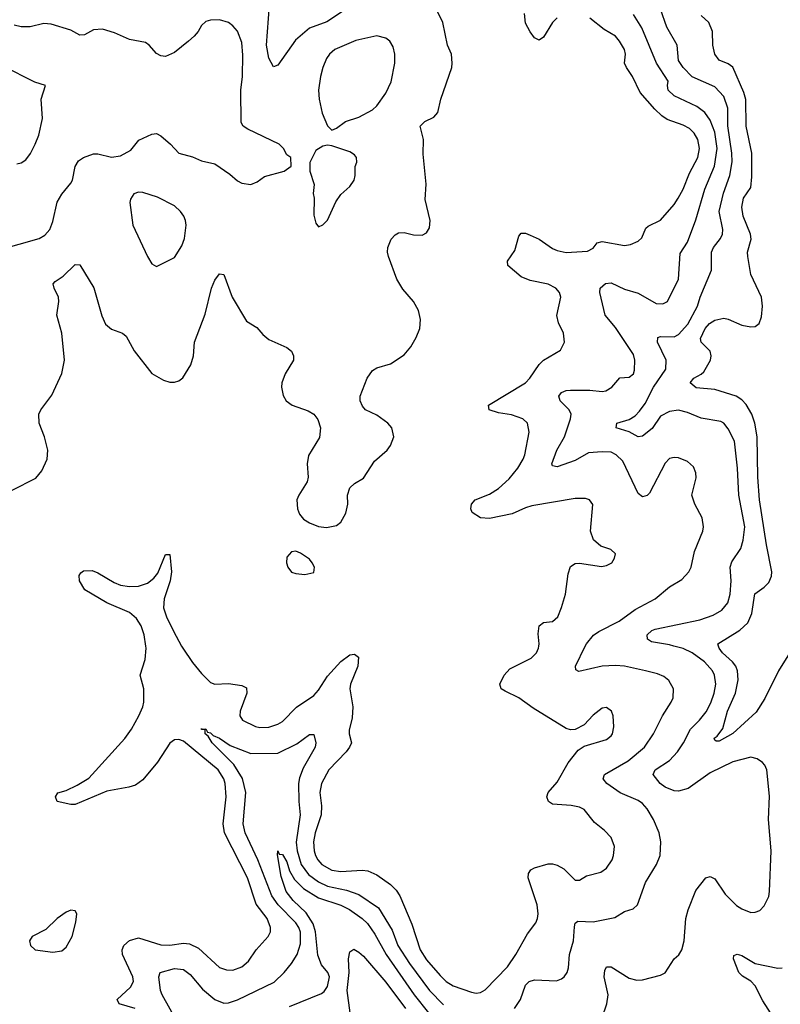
# Model space of a CAD drawing. Header units: inches. Extents: x 1649636 to 1815363, y 506543 to 641975.
# Tile 244 of 256: x 1741703 to 1745082, y 578408 to 582783. Entities that reach past the tile are written whole.
import ezdxf

# ---------------------------------------------------------------- set-up
doc = ezdxf.new("R2010")
doc.units = ezdxf.units.IN
doc.header["$MEASUREMENT"] = 0
doc.layers.add('B7547', color=7, linetype='Continuous')
doc.layers.add('B7548', color=7, linetype='Continuous')

msp = doc.modelspace()

# ---------------------------------------------------------------- linework, layer by layer
at = {"layer": 'B7547', "color": 5}
for points, elevation in [([(1742215.1, 578390), (1742144.7, 578410), (1742135.3, 578430), (1742195.7, 578484.3), (1742208.6, 578510), (1742205.6, 578530), (1742159, 578630), (1742157.4, 578650), (1742164.9, 578670), (1742190, 578692.4), (1742230, 578703.6), (1742330, 578672.2), (1742370, 578671.5), (1742430, 578679.8), (1742457.4, 578677.4), (1742497.3, 578657.3), (1742590, 578572.1), (1742620.9, 578560.9), (1742650, 578560.2), (1742690, 578574.4), (1742719.9, 578600.1), (1742753.3, 578650), (1742806.8, 578710), (1742816.5, 578730), (1742817.3, 578750), (1742802, 578790), (1742753.9, 578853.9), (1742715, 578970), (1742612.9, 579170), (1742606.4, 579210), (1742619.7, 579330), (1742615.6, 579390), (1742609.9, 579410), (1742583.8, 579450), (1742430, 579577.8), (1742410, 579585.3), (1742390, 579582.8), (1742370, 579568.6), (1742315.4, 579484.6), (1742250, 579406), (1742217.7, 579382.3), (1742187.4, 579372.6), (1742090, 579355.5), (1741950, 579295.4), (1741930, 579295.8), (1741869.3, 579310), (1741861.2, 579330), (1741872.7, 579347.3), (1741910, 579357.7), (1741958.8, 579381.2), (1742010, 579413.4), (1742170, 579588.6), (1742199, 579630), (1742231.7, 579690), (1742249.9, 579730), (1742254, 579750), (1742253.8, 579810), (1742238.2, 579870), (1742260.5, 579939.5), (1742264.8, 579990), (1742263.3, 580000)], 480), ([(1742421.9, 580000), (1742427.3, 579990), (1742470, 579926.7), (1742510, 579877.3), (1742550, 579837.7), (1742570, 579830.2), (1742630, 579833.2), (1742690, 579824.4), (1742710, 579814.4), (1742712.1, 579790), (1742682, 579710), (1742680.3, 579690), (1742692.7, 579670), (1742750, 579643.2), (1742770, 579638.5), (1742810, 579640.1), (1742850, 579652.8), (1742870, 579665.1), (1742932.1, 579727.9), (1743010, 579780.6), (1743030, 579803.5), (1743070, 579866.3), (1743130, 579930.9), (1743170, 579960.2), (1743190, 579964.6), (1743208.5, 579950), (1743204.3, 579910), (1743172.2, 579830), (1743168.9, 579810), (1743182, 579730), (1743179.7, 579680.3), (1743166.8, 579626.8), (1743166.5, 579610), (1743176.5, 579570), (1743168.3, 579550), (1743152.9, 579530), (1743076.3, 579450), (1743042.9, 579390), (1743036.2, 579350), (1743042.9, 579290), (1743041.3, 579250), (1743015.5, 579170), (1743008, 579130), (1743011, 579090), (1743017.4, 579070), (1743027.6, 579050), (1743045.1, 579030), (1743090, 579003.6), (1743130, 578997.8), (1743224.1, 579004.1), (1743250, 579001.8), (1743290, 578982.9), (1743350, 578940.2), (1743375.6, 578915.6), (1743391.9, 578890), (1743444.4, 578764.4), (1743481.6, 578650), (1743510, 578605.5), (1743570, 578536.3), (1743597.4, 578510), (1743629.1, 578490), (1743710, 578462.8), (1743730, 578458.5), (1743750, 578461.5), (1743770, 578472.9), (1743870, 578574.7), (1743907.3, 578630), (1743958.6, 578721.4), (1743995, 578770), (1744003.2, 578790), (1744005.8, 578810), (1744001.1, 578850), (1743962.2, 578970), (1743963.5, 578990), (1743973.7, 579006.3), (1743990, 579014.9), (1744050, 579032), (1744070, 579031.8), (1744090, 579027.2), (1744120.5, 579010), (1744170, 578960.4), (1744190, 578960.5), (1744220.5, 578979.5), (1744284.1, 578995.9), (1744310, 579013.7), (1744334.5, 579050), (1744341, 579070), (1744344.7, 579110), (1744329.6, 579150), (1744300.6, 579180.6), (1744255.8, 579215.8), (1744210, 579274.3), (1744190, 579284), (1744151.8, 579291.8), (1744070, 579297.7), (1744051.6, 579310), (1744044, 579330), (1744049.7, 579350), (1744090, 579395.6), (1744139.5, 579480.5), (1744183.1, 579536.9), (1744210, 579555.5), (1744310, 579584.7), (1744330, 579601.1), (1744336.1, 579610), (1744341.7, 579641.7), (1744338.7, 579690), (1744331.2, 579711.2), (1744310, 579727), (1744290, 579723.6), (1744250, 579693.6), (1744210, 579649.5), (1744170, 579629.5), (1744150, 579627.6), (1744130, 579633), (1743983.5, 579723.5), (1743920.7, 579770), (1743858.8, 579798.8), (1743842, 579810), (1743835.1, 579830), (1743855.6, 579870), (1743880.6, 579899.4), (1743974.6, 579945.4), (1743999.1, 579970), (1744007.6, 579990), (1744008.7, 580000)], 480), ([(1743900.7, 578390), (1743927.2, 578430), (1743950, 578493.7), (1743966.3, 578510), (1743990, 578517.2), (1744086.9, 578513.1), (1744110, 578521.3), (1744120.7, 578530), (1744135.4, 578550), (1744141, 578570), (1744145.3, 578630), (1744162.9, 578690), (1744166.9, 578753.1), (1744170.8, 578769.2), (1744182.3, 578777.7), (1744250, 578775.2), (1744346.6, 578793.4), (1744390, 578820.3), (1744427.7, 578832.3), (1744447.8, 578850), (1744482.8, 578950), (1744530.9, 579030), (1744548.6, 579070), (1744550.8, 579130), (1744543.1, 579170), (1744517.8, 579230), (1744490, 579276.9), (1744470, 579300.4), (1744450, 579313.3), (1744370, 579348.3), (1744310.8, 579390), (1744295.3, 579410), (1744301, 579430), (1744405.5, 579490), (1744478.6, 579550), (1744518.9, 579610), (1744558.4, 579690), (1744596.4, 579750), (1744605.4, 579770), (1744606.6, 579810), (1744586.7, 579846.7), (1744564.4, 579864.4), (1744536.4, 579876.4), (1744482.7, 579890), (1744389.9, 579909.9), (1744350, 579913.7), (1744289.6, 579910.4), (1744186.5, 579886.5), (1744173.8, 579893.8), (1744171.3, 579910), (1744215.4, 580000)], 460), ([(1744290, 578350.4), (1744311.5, 578410), (1744317, 578450), (1744299.5, 578530), (1744302, 578558), (1744310, 578574.9), (1744330, 578574.4), (1744410, 578523.8), (1744444.9, 578515.1), (1744470, 578517.3), (1744550, 578538.3), (1744570, 578547.4), (1744609.8, 578610.2), (1744631.5, 578628.5), (1744644.4, 578650), (1744654.5, 578690), (1744661.4, 578790), (1744671.6, 578828.4), (1744706.5, 578913.5), (1744750, 578970.4), (1744770, 578975.5), (1744790, 578966), (1744837, 578897), (1744887, 578847), (1744910, 578832.2), (1744950, 578816.4), (1744970, 578817.1), (1744990, 578825.5), (1745010, 578845.5), (1745030, 578887.3), (1745034, 578910), (1745041, 579090), (1745029.8, 579230), (1745033.5, 579333.5), (1745021, 579450), (1745013, 579470), (1745002, 579482), (1744978.3, 579498.3), (1744950, 579506.4), (1744870, 579485.3), (1744770, 579437), (1744672.9, 579367.1), (1744630, 579354.8), (1744610, 579356.2), (1744570, 579373), (1744547.3, 579390), (1744516.4, 579430), (1744526, 579450), (1744589.2, 579490.8), (1744625.2, 579530), (1744651.6, 579570), (1744682.2, 579630), (1744722, 579670), (1744751.6, 579708.4), (1744772.8, 579747.2), (1744788.4, 579790), (1744795.8, 579830), (1744789.3, 579870), (1744779.6, 579890), (1744744.3, 579930), (1744690, 579969.3), (1744650, 579988.8), (1744609, 580000)], 440), ([(1745147, 580000), (1745130, 579980.4), (1745073.8, 579890), (1745013.4, 579766.6), (1744973.8, 579706.2), (1744870, 579611.2), (1744810, 579577.7), (1744797.2, 579577.2), (1744790, 579582), (1744788.3, 579590), (1744801, 579599), (1744825.9, 579634.1), (1744847.1, 579710), (1744883.1, 579790), (1744893.8, 579850), (1744890.7, 579890), (1744883.9, 579910), (1744869.2, 579930), (1744825, 579970), (1744809.8, 579990), (1744806.9, 580000)], 420), ([(1742414.9, 578310), (1742335.8, 578450), (1742329, 578470), (1742321, 578530), (1742326.3, 578550), (1742390, 578566.9), (1742430, 578563.3), (1742460.7, 578540.7), (1742515.1, 578475.1), (1742569, 578429), (1742610, 578413.6), (1742630, 578415.3), (1742670, 578428.9), (1742833.8, 578506.2), (1742878.2, 578550), (1742910.8, 578590), (1742935.9, 578630), (1742950, 578677.3), (1742950.9, 578729.1), (1742942.5, 578750), (1742929.9, 578770), (1742850.6, 578850.6), (1742822.7, 578890), (1742760.7, 579050), (1742703.9, 579170), (1742696, 579210), (1742707, 579350), (1742692.1, 579412.1), (1742653.9, 579473.9), (1742558, 579570), (1742539.4, 579599.4), (1742526, 579610), (1742527, 579627), (1742510, 579629.8), (1742510, 579634), (1742510.6, 579630.6), (1742530, 579631.6), (1742537.3, 579617.3), (1742550, 579614.7), (1742562.8, 579602.8), (1742590, 579590.6), (1742637.8, 579557.8), (1742730, 579523.3), (1742850, 579524.4), (1742934.6, 579565.4), (1742990, 579607), (1743010, 579607.3), (1743019, 579570), (1743014.7, 579550), (1742962, 579458), (1742945.7, 579414.3), (1742941.7, 579390), (1742942.1, 579310), (1742949.3, 579250), (1742931.2, 579128.8), (1742935.4, 579090), (1742953.5, 579030), (1742985.7, 578985.7), (1743030, 578952.4), (1743070, 578933.6), (1743155, 578915), (1743210, 578896.8), (1743296.7, 578836.7), (1743357.3, 578737.3), (1743383.3, 578670), (1743434.7, 578590), (1743523.7, 578470), (1743585.6, 578405.6)], 460), ([(1742901.3, 578398.7), (1743043.1, 578456.9), (1743054.9, 578465.1), (1743070, 578486.7), (1743079, 578530), (1743072.1, 578550), (1743044.2, 578584.2), (1743026.5, 578626.5), (1743016.6, 578730), (1743006, 578766), (1742975.4, 578815.4), (1742917.4, 578870), (1742885.8, 578910), (1742863.9, 578976.1), (1742847.7, 579072.3), (1742849.8, 579090.2), (1742855.5, 579075.5), (1742870, 579074), (1742890, 579041.1), (1742901.9, 579001.9), (1742923, 578963), (1742963.5, 578923.5), (1743030, 578881.7), (1743128.7, 578848.7), (1743168.4, 578830), (1743224.4, 578790), (1743247.1, 578767.1), (1743280.5, 578720.5), (1743330.8, 578630), (1743455.6, 578450), (1743519.2, 578370)], 440), ([(1743171.1, 578371.1), (1743156.9, 578470), (1743165.9, 578550), (1743163.5, 578610), (1743170, 578641), (1743187.2, 578652.8), (1743210, 578640.3), (1743230, 578622.3), (1743330, 578507.2), (1743416.8, 578390)], 420), ([(1745116.8, 578170), (1745051.9, 578350), (1745004.4, 578424.4), (1744970, 578490.7), (1744951.1, 578511.1), (1744913.8, 578533.9), (1744897.3, 578550), (1744873.7, 578610), (1744874.5, 578625.5), (1744890, 578630.9), (1744910, 578625.4), (1744969.2, 578589.2), (1745070, 578568.9), (1745090, 578570.2)], 420)]:
    msp.add_lwpolyline(points, dxfattribs=dict(at, elevation=elevation))
at = {"layer": 'B7547', "color": 5, "elevation": 520}
msp.add_lwpolyline([(1741930, 578826), (1741910, 578817), (1741870, 578789.5), (1741819.2, 578740.8), (1741758, 578710), (1741746.8, 578690), (1741751, 578670), (1741772, 578650), (1741850, 578640.3), (1741890, 578646.3), (1741910, 578661.6), (1741935.4, 578710), (1741952.9, 578772.9), (1741956.2, 578810), (1741950, 578824)], close=True, dxfattribs=at)
at = {"layer": 'B7548', "color": 5}
for points, elevation in [([(1743150, 582827.6), (1743067.1, 582772.9), (1742990, 582744.3), (1742928.5, 582691.5), (1742850, 582581), (1742830, 582572.8), (1742810, 582612), (1742799.9, 582670), (1742813.2, 582846.8)], 520), ([(1741670, 580693.1), (1741774.5, 580745.5), (1741801.3, 580778.7), (1741824.2, 580830), (1741827.8, 580870), (1741812.8, 580930), (1741789.7, 580990), (1741788.5, 581030), (1741796.4, 581050), (1741845.7, 581114.3), (1741890, 581210.6), (1741902, 581270), (1741890.6, 581390), (1741867.7, 581470), (1741877, 581530), (1741874.8, 581550), (1741855.3, 581590), (1741851.4, 581608.6), (1741860, 581620), (1741896.4, 581643.5), (1741950, 581695.5), (1741970, 581694), (1742032, 581592), (1742067.6, 581467.6), (1742084.7, 581430), (1742110, 581408.1), (1742159.1, 581390), (1742176.4, 581376.4), (1742211.2, 581311.2), (1742290.4, 581210.4), (1742341.4, 581181.4), (1742370, 581172.7), (1742390, 581172.7), (1742410, 581178), (1742428.1, 581191.9), (1742463.5, 581250), (1742475.3, 581290), (1742478.9, 581350), (1742526.1, 581473.9), (1742555.3, 581590), (1742570, 581624.9), (1742590, 581653), (1742610, 581650.7), (1742646, 581550), (1742710, 581443.1), (1742755.8, 581415.8), (1742783.4, 581383.4), (1742810, 581362.4), (1742890, 581326.7), (1742910.3, 581310), (1742918.7, 581290), (1742918.7, 581270), (1742882.3, 581210), (1742867.9, 581170), (1742865.5, 581150), (1742873.6, 581113.6), (1742887.2, 581090), (1742912.7, 581070), (1742984.8, 581044.8), (1743009.4, 581029.4), (1743027, 581007), (1743039.6, 580970), (1743034, 580926), (1742985.8, 580845.8), (1742979.5, 580810), (1742983.7, 580750), (1742980.3, 580730), (1742942.4, 580670), (1742934.4, 580650), (1742936.4, 580610), (1742945.8, 580585.9), (1742963.1, 580563.1), (1742990, 580546.8), (1743030.5, 580530.5), (1743066.2, 580526.2), (1743110, 580535.5), (1743130, 580550.7), (1743151.6, 580590), (1743160.5, 580630), (1743159.7, 580670), (1743170, 580702.8), (1743190, 580722), (1743230, 580746), (1743278.9, 580821.1), (1743335.8, 580870), (1743350, 580890.7), (1743364.7, 580930), (1743355.8, 580970), (1743338, 580990), (1743290, 581025.4), (1743239.6, 581050), (1743225.2, 581065.2), (1743215.8, 581090), (1743214.7, 581110), (1743246.3, 581190), (1743270, 581223.8), (1743290, 581236.5), (1743350, 581254.3), (1743410, 581293.4), (1743440.4, 581330), (1743463.5, 581370), (1743479.8, 581410), (1743483.8, 581450), (1743474.6, 581490), (1743452.7, 581530), (1743405, 581585), (1743378.7, 581630), (1743341.2, 581730), (1743336.8, 581750), (1743338.7, 581770), (1743352.9, 581807.1), (1743370, 581826.4), (1743384.9, 581835.1), (1743410, 581837.4), (1743452.8, 581827.2), (1743490, 581824.9), (1743510, 581836.3), (1743522.6, 581857.4), (1743526, 581890), (1743504, 581984), (1743508.5, 582051.5), (1743495, 582185), (1743496.4, 582250), (1743481.4, 582310), (1743502.4, 582330), (1743542, 582350), (1743560.3, 582370), (1743574.2, 582430), (1743621.7, 582570), (1743624.4, 582590), (1743620.4, 582630), (1743603.5, 582670), (1743582.4, 582770), (1743558.6, 582818.6)], 520), ([(1744090, 582790.7), (1744070.2, 582770), (1744030, 582705.7), (1744010, 582691.2), (1743990, 582702), (1743970, 582728.6), (1743950, 582766.9), (1743944.6, 582810)], 480), ([(1744215.4, 580000), (1744220.3, 580010), (1744251.8, 580048.2), (1744275.4, 580064.6), (1744365.3, 580110), (1744437, 580163), (1744526.3, 580210), (1744590, 580262.7), (1744644.8, 580295.2), (1744675.8, 580330), (1744685.4, 580350), (1744700.5, 580419.5), (1744737.2, 580510), (1744740.9, 580530), (1744733.8, 580570), (1744701.2, 580630), (1744689, 580670), (1744707.4, 580747.4), (1744706.4, 580770), (1744696.3, 580796.3), (1744670, 580820.4), (1744630, 580835.4), (1744610, 580838), (1744590, 580833.6), (1744570, 580812.3), (1744500.4, 580679.6), (1744490, 580668.2), (1744470, 580663.5), (1744450, 580678), (1744381.4, 580821.4), (1744353.1, 580850), (1744330, 580860.6), (1744290, 580862.9), (1744230, 580858.1), (1744170, 580824.2), (1744090, 580796.1), (1744070, 580800.9), (1744066.6, 580810), (1744088.4, 580870), (1744122.6, 580930), (1744149.8, 581010), (1744151.9, 581030), (1744143.1, 581050), (1744104.4, 581090), (1744098.3, 581110), (1744110, 581126.4), (1744130, 581135.6), (1744150, 581137.1), (1744236.1, 581136.1), (1744289.7, 581130.2), (1744306.2, 581133.8), (1744333.6, 581150), (1744368.5, 581191.5), (1744410, 581194.4), (1744429.5, 581210), (1744434.5, 581225.5), (1744436, 581270), (1744430, 581295.1), (1744350, 581415.4), (1744303.5, 581470), (1744279.4, 581570), (1744281.7, 581590), (1744305.6, 581610), (1744330, 581613.5), (1744390, 581586), (1744450, 581567.8), (1744530, 581521.1), (1744560.3, 581519.7), (1744580.5, 581530), (1744629.1, 581630), (1744636.7, 581743.3), (1744670, 581794), (1744706, 581894), (1744746, 582030), (1744788.6, 582131.4), (1744801.7, 582210), (1744790, 582282.7), (1744770, 582336.5), (1744746.2, 582370), (1744710, 582397.5), (1744610, 582444.4), (1744583.7, 582470), (1744579.7, 582490), (1744583.5, 582510), (1744532.2, 582590), (1744466.6, 582746.6), (1744430, 582805)], 460), ([(1744609, 580000), (1744590, 580005.2), (1744510, 580018.8), (1744491.3, 580030), (1744489.7, 580050), (1744510.7, 580069.3), (1744525.7, 580074.3), (1744723.4, 580116.6), (1744783.4, 580136.6), (1744821.3, 580158.7), (1744848.6, 580191.4), (1744858.3, 580230), (1744862.8, 580290), (1744858.5, 580350), (1744866.5, 580373.5), (1744906.6, 580433.4), (1744916.5, 580470), (1744924, 580530), (1744898, 580670), (1744891.9, 580790), (1744878.4, 580910), (1744850, 580965.6), (1744830, 580989.6), (1744817, 580997), (1744730, 581012), (1744670, 581038), (1744630, 581047.7), (1744590, 581042), (1744550, 581021.3), (1744512.9, 580967.1), (1744470, 580932.1), (1744450, 580928.9), (1744410, 580952.3), (1744352.3, 580970), (1744356, 580990), (1744410, 581006.7), (1744436.8, 581023.2), (1744456.8, 581043.2), (1744481.9, 581078.1), (1744518.5, 581150), (1744572.3, 581230), (1744575, 581270), (1744535.4, 581350), (1744538, 581370), (1744550, 581375.1), (1744610, 581374.1), (1744630, 581384.6), (1744671, 581430), (1744714.1, 581510), (1744725.5, 581550), (1744776.2, 581670), (1744775.9, 581750), (1744784.5, 581770), (1744815.8, 581810), (1744824.1, 581830), (1744825.7, 581850), (1744809.4, 581930), (1744828.5, 582011.5), (1744857.4, 582090), (1744868.3, 582151.7), (1744866.7, 582190), (1744849, 582311), (1744849.1, 582390), (1744830, 582441.1), (1744790, 582485), (1744690, 582529.5), (1744649.8, 582570), (1744630, 582602), (1744623.4, 582670), (1744577.2, 582750), (1744550, 582829.7)], 440), ([(1744806.9, 580000), (1744804, 580010), (1744901.7, 580070), (1744937.2, 580102.8), (1744955, 580145), (1744968.7, 580231.3), (1745010, 580260.9), (1745030, 580282.7), (1745041.8, 580310), (1745043.5, 580330), (1745019.6, 580450), (1744989.4, 580650), (1744981.2, 580750), (1744978.7, 580930), (1744967.9, 580990), (1744955.2, 581030), (1744930, 581072.5), (1744910, 581093.2), (1744885.3, 581110), (1744790, 581139.4), (1744707.4, 581147.4), (1744680.4, 581170), (1744698, 581190), (1744730, 581207.1), (1744741.1, 581218.9), (1744772, 581270), (1744774.5, 581290), (1744770.5, 581310), (1744729.9, 581349.9), (1744726.9, 581366.9), (1744747.6, 581410), (1744767.6, 581432.4), (1744790, 581447.3), (1744830, 581456.8), (1744850, 581452.2), (1744910, 581425.4), (1744950, 581418.1), (1744970, 581419.5), (1744987.4, 581432.6), (1744997.5, 581462.5), (1745002.2, 581510), (1744998.2, 581550), (1744950.6, 581650), (1744937.3, 581730), (1744935.3, 581750), (1744951.9, 581808.1), (1744949.3, 581830), (1744916.4, 581910), (1744909.9, 581949.9), (1744917.7, 581990), (1744950, 582037.1), (1744955.6, 582084.4), (1744955.2, 582190), (1744929.9, 582310.1), (1744928.2, 582428.2), (1744919.9, 582459.9), (1744871, 582571), (1744850, 582586.2), (1744810, 582602.8), (1744790.7, 582630), (1744782, 582670), (1744780.5, 582730), (1744763.4, 582770), (1744730, 582801.6)], 420), ([(1741610, 581760.5), (1741790, 581810.3), (1741814.6, 581825.4), (1741836, 581850), (1741850, 581886.8), (1741868.7, 581971.3), (1741890, 582007.6), (1741930, 582056.4), (1741936.8, 582070), (1741948.9, 582131.1), (1741963.8, 582156.2), (1741987, 582170), (1742030, 582186), (1742050, 582186), (1742110, 582172.2), (1742150, 582178), (1742196.9, 582203.1), (1742232.3, 582247.7), (1742290, 582273.4), (1742310, 582276.3), (1742330, 582266), (1742372.7, 582230), (1742410.4, 582190.3), (1742470, 582172.9), (1742510, 582155.5), (1742570, 582141.8), (1742635.9, 582095.9), (1742670, 582066.4), (1742690, 582056.3), (1742730, 582050.8), (1742757.5, 582062.5), (1742790, 582086), (1742878, 582110), (1742908.4, 582131.6), (1742908, 582170), (1742890, 582182), (1742875.3, 582210), (1742855.3, 582230), (1742715.9, 582295.9), (1742695.6, 582310), (1742686.4, 582326.4), (1742685.3, 582470), (1742692.4, 582530), (1742694.6, 582625.4), (1742690, 582682), (1742670, 582731.8), (1742650, 582755.1), (1742630, 582769.6), (1742590, 582782), (1742550, 582780.5), (1742530, 582774), (1742510, 582757), (1742495.3, 582730), (1742478, 582710), (1742452.4, 582687.6), (1742390, 582637), (1742350, 582618.4), (1742330, 582622), (1742310, 582632.3), (1742278.4, 582670), (1742261.4, 582681.5), (1742190, 582694), (1742123.7, 582723.7), (1742070, 582741.1), (1742030, 582738.2), (1741990, 582715.8), (1741970, 582713.5), (1741930, 582735.5), (1741843.3, 582763.3), (1741810, 582765.5), (1741750, 582750.6), (1741710, 582750.6), (1741678.8, 582758.8)], 540), ([(1744008.7, 580000), (1744009.8, 580010), (1744006.4, 580053.6), (1744010.9, 580089.1), (1744030, 580104.6), (1744070, 580109), (1744092.9, 580130), (1744110, 580170.5), (1744126.8, 580230), (1744138.7, 580321.3), (1744150, 580353), (1744170, 580366), (1744190, 580368.4), (1744286.8, 580353.2), (1744310, 580358), (1744333.2, 580370), (1744345.2, 580390), (1744349, 580410), (1744329.4, 580429.4), (1744283.6, 580443.6), (1744251.3, 580471.3), (1744238.7, 580510), (1744249.5, 580629.5), (1744234, 580650), (1744216.1, 580656.1), (1744170, 580654.8), (1743977.7, 580622.3), (1743950, 580614.5), (1743890, 580586.8), (1743790, 580567.3), (1743749.9, 580569.9), (1743712.9, 580592.9), (1743707.4, 580610), (1743709.8, 580630), (1743725.4, 580650), (1743790, 580674), (1743830, 580699.5), (1743877.7, 580742.3), (1743915.9, 580790), (1743939.5, 580830), (1743946.2, 580850), (1743966.4, 580950), (1743958.5, 580990), (1743937.6, 581010), (1743887.8, 581027.8), (1743830, 581036), (1743789, 581049), (1743785.6, 581070), (1743949, 581170), (1743969.1, 581190), (1744009.9, 581250.1), (1744030, 581269.3), (1744105.8, 581314.2), (1744122.2, 581350), (1744118.5, 581390), (1744095.8, 581435.8), (1744088.9, 581468.9), (1744106.6, 581550), (1744101.3, 581570), (1744084.2, 581590), (1744050, 581607), (1743970, 581624.1), (1743930, 581640.7), (1743871.2, 581690), (1743869.7, 581710), (1743902.4, 581757.6), (1743919.7, 581820.3), (1743930, 581834), (1743950, 581834), (1743970, 581826), (1744010, 581807.7), (1744070, 581765.7), (1744090, 581756.6), (1744130, 581748.2), (1744225.8, 581754.2), (1744250, 581767.6), (1744268.5, 581791.5), (1744290, 581797.7), (1744390, 581779.2), (1744416.2, 581783.8), (1744450, 581798.9), (1744466.9, 581813.1), (1744484.2, 581855.8), (1744494.6, 581865.4), (1744550, 581892.7), (1744610, 581962), (1744628.2, 581990), (1744650.5, 582030), (1744678.7, 582101.3), (1744715.6, 582170), (1744722.5, 582210), (1744715.6, 582250), (1744699, 582279), (1744678.8, 582298.8), (1744650, 582314.7), (1744579.3, 582339.3), (1744555, 582355), (1744524.6, 582384.6), (1744459.5, 582459.5), (1744425.2, 582530), (1744397.8, 582570), (1744389, 582590), (1744393.6, 582630), (1744389.8, 582650), (1744367.7, 582687.7), (1744349.3, 582709.3), (1744298.4, 582738.4), (1744235.4, 582790)], 480), ([(1741690, 582142), (1741710, 582147.2), (1741730, 582159.5), (1741751.5, 582188.5), (1741772.2, 582230), (1741788.3, 582270), (1741804.1, 582344.1), (1741798, 582430), (1741818, 582490), (1741770, 582505.1), (1741630, 582576.4)], 560), ([(1742263.3, 580000), (1742255.6, 580050), (1742242.5, 580090), (1742221.8, 580121.8), (1742190, 580148.7), (1742090, 580192.2), (1741991.6, 580250), (1741968, 580290), (1741967, 580313), (1741974.2, 580325.8), (1741986, 580334), (1742024.6, 580335.4), (1742050, 580325.8), (1742122.1, 580282.1), (1742150, 580270.9), (1742190, 580264.4), (1742230, 580265.3), (1742270, 580279), (1742298.8, 580301.2), (1742316.2, 580323.8), (1742350, 580407.3), (1742370, 580406), (1742377.8, 580330), (1742370.6, 580290), (1742343.9, 580210), (1742342.3, 580170), (1742355, 580130), (1742386.4, 580066.4), (1742421.9, 580000)], 480)]:
    msp.add_lwpolyline(points, dxfattribs=dict(at, elevation=elevation))
for points, elevation in [([(1743290, 582710.8), (1743196.4, 582690), (1743102.6, 582650), (1743079.6, 582630), (1743066.3, 582610), (1743048.9, 582570), (1743039.5, 582530), (1743030.4, 582470), (1743032.7, 582430), (1743046.9, 582366.9), (1743070.7, 582310.7), (1743090, 582291.3), (1743110, 582301), (1743149.6, 582330.4), (1743210, 582350.3), (1743270, 582382), (1743290, 582400.5), (1743330, 582456.3), (1743352.7, 582507.3), (1743369.7, 582590), (1743369.7, 582630), (1743362.5, 582662.5), (1743347.5, 582687.5), (1743330, 582700.5)], 540), ([(1743070, 582225.2), (1743050, 582221.2), (1743018.8, 582201.2), (1742991.1, 582148.9), (1742991, 582110), (1743010.8, 582050), (1743006.8, 582010), (1743011, 581990), (1743010, 581914), (1743018, 581878), (1743030, 581862), (1743050, 581871.3), (1743070, 581891.3), (1743106.8, 581973.2), (1743130, 582006), (1743170, 582041), (1743189.3, 582070), (1743192.7, 582090), (1743192.7, 582130), (1743200.9, 582150), (1743199.5, 582170), (1743190, 582182.7), (1743170, 582195.4), (1743090, 582222.7)], 540), ([(1742230, 582016.2), (1742210, 582009.3), (1742194.6, 581985.4), (1742192.7, 581970), (1742206, 581870), (1742270, 581731), (1742290, 581698), (1742310, 581686), (1742390, 581726.8), (1742422.7, 581777.3), (1742435.1, 581810), (1742442.4, 581870), (1742439.6, 581890), (1742432, 581910), (1742417, 581930), (1742390, 581955.6), (1742314.6, 581994.6), (1742250, 582015.6)], 540), ([(1742930, 580421.2), (1742910, 580419), (1742890, 580395.3), (1742887.3, 580370), (1742894, 580350), (1742910, 580328.4), (1742930, 580321.6), (1742970, 580317.1), (1743010, 580327.3), (1743012, 580350), (1743002.7, 580370), (1742990, 580385.2), (1742950, 580413.2)], 520)]:
    msp.add_lwpolyline(points, close=True, dxfattribs=dict(at, elevation=elevation))

doc.saveas('drawing.dxf')
